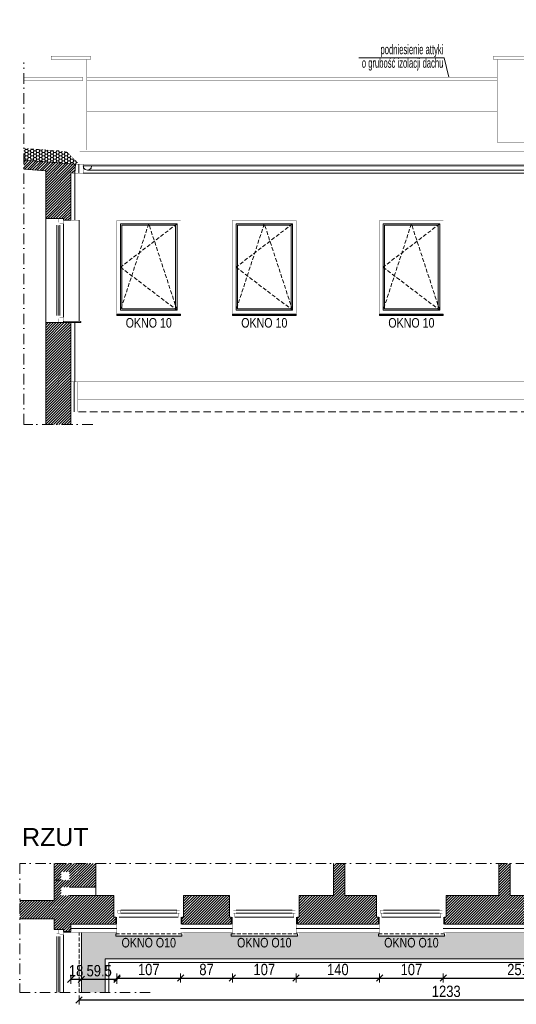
# Model space of a CAD drawing. Header units: millimetres. Extents: x 18880 to 99371, y -5529 to 27899.
# Tile 49 of 161: x 37749 to 38583, y -2689 to -1037. Entities that reach past the tile are written whole.
import ezdxf

# ---------------------------------------------------------------- set-up
doc = ezdxf.new("R2010")
doc.units = ezdxf.units.MM
doc.set_wipeout_variables(frame=1)
doc.linetypes.add('DASHED', pattern=[19.05, 12.7, -6.35])
doc.linetypes.add('Kropki i Kreski', pattern=[335.138881, 176.388884, -88.194442, 0, -70.555556])
for name, color, linetype, lineweight in [('AA_HATCH', 251, 'Continuous', 0), ('AA_IZOLACJA', 251, 'Continuous', 0), ('AA_OPIS', 2, 'Continuous', 0), ('AA_WIDOK', 254, 'Continuous', 0), ('AP wymiary', 40, 'Continuous', 0), ('K_SCIANY', 90, 'Continuous', 20)]:
    doc.layers.add(name, color=color, linetype=linetype, lineweight=lineweight)
doc.styles.add('1', font='ARIALN.TTF')
doc.styles.add('ARIAL', font='arial.ttf')
doc.styles.add('DIM07', font='romans.shx', dxfattribs={"width": 0.7})
doc.linetypes.add('STYROPIAN', pattern='A,0.000141,[1,styropian.shx,S=1,R=0,X=0,Y=0],-14.102004', length=14.102145)
doc.dimstyles.new('1_50', dxfattribs={"dimscale": 10, "dimtxt": 1.9, "dimasz": 0.005, "dimexe": 0, "dimexo": 0, "dimgap": 0.45, "dimtad": 1, "dimdec": 4, "dimrnd": 0.5, "dimdsep": 46, "dimtxsty": '1', "dimblk1": 'DIM01', "dimblk2": 'DIM01', "dimsah": 1, "dimcen": 2, "dimdle": 25, "dimse1": 1, "dimse2": 1, "dimclrd": 1, "dimclrt": 2, "dimadec": 0, "dimazin": 0, "dimtfac": 0.66665, "dimtdec": 4, "dimtix": 1, "dimtmove": 0, "dimatfit": 3, "dimldrblk": 'DIM01', "dimfxl": 0, "dimtolj": 1, "dimtzin": 0, "dimarcsym": 0})

# ---------------------------------------------------------------- blocks, each defined once
blk = doc.blocks.new('okno cc')
at = {"layer": 'AA_WIDOK', "color": 4, "const_width": 0.3}
for points in [[(-9, 117), (0, 117)], [(0, 0), (-9, 0)]]:
    blk.add_lwpolyline(points, dxfattribs=at)
at = {"layer": 'AA_WIDOK', "linetype": 'DASHED', "ltscale": 0.5}
blk.add_lwpolyline([(28, 3), (28, 114)], dxfattribs=at)
at = {"layer": 'AA_WIDOK', "color": 4}
blk.add_lwpolyline([(28, 3), (32, 3), (32, 114), (28, 114)], dxfattribs=at)
at = {"color": 4}
blk.add_wipeout([(-11.5, 105.5), (-6.5, 105.5), (-6.5, 108), (0, 108), (0, 9), (-6.5, 9), (-6.5, 11.5), (-11.5, 11.5)], dxfattribs=at).dxf.layer = 'AA_WIDOK'
at = {"layer": 'AA_IZOLACJA', "linetype": 'STYROPIAN', "ltscale": 0.2}
for points in [[(12, 113), (0, 113)], [(12, 4), (0, 4)]]:
    blk.add_lwpolyline(points, dxfattribs=at)
at = {"layer": 'AA_WIDOK', "color": 4, "const_width": 0.3}
for points in [[(-9, 110.5), (-9, 117)], [(0, 117), (0, 108)], [(-11.5, 105.5), (-11.5, 110.5)], [(-11.5, 110.5), (-6.5, 110.5)], [(-6.5, 105.5), (-11.5, 105.5)], [(-10, 11.5), (-10, 105.5)], [(-6.5, 110.5), (-9, 110.5)], [(-9, 11.5), (-9, 105.5)], [(-8, 11.5), (-8, 105.5)], [(-6.5, 108), (-6.5, 110.5)], [(-6.5, 110.5), (-6.5, 105.5)], [(0, 108), (-6.5, 108)], [(-11.5, 6.5), (-11.5, 11.5)], [(-11.5, 11.5), (-6.5, 11.5)], [(-6.5, 6.5), (-11.5, 6.5)], [(-9, 0), (-9, 6.5)], [(-9, 6.5), (-6.5, 6.5)], [(-6.5, 11.5), (-6.5, 6.5)], [(-6.5, 6.5), (-6.5, 9)], [(-6.5, 9), (0, 9)], [(0, 9), (0, 0)]]:
    blk.add_lwpolyline(points, dxfattribs=at)
at = {"layer": 'AA_WIDOK', "color": 4}
for points in [[(-11.5, 11.5), (-11.5, 105.5)], [(-11.5, 11.5), (-11.5, 105.5)], [(-6.5, 11.5), (-6.5, 105.5)], [(0, 108), (0, 9)]]:
    blk.add_lwpolyline(points, dxfattribs=at)
at = {"layer": 'AA_WIDOK', "const_width": 0.3}
for points in [[(28, 112), (0, 112)], [(28, 5), (0, 5)]]:
    blk.add_lwpolyline(points, dxfattribs=at)
blk = doc.blocks.new('ukyk')
at = {"layer": 'AA_OPIS', "linetype": 'DASHED', "ltscale": 0.5}
blk.add_lwpolyline([(-6, -6), (-101, -78.8), (-6, -151), (-53.5, -6), (-101, -151)], dxfattribs=at)
at = {"layer": 'AA_WIDOK', "color": 255, "const_width": 0.3}
for points in [[(-107, 0), (0, 0)], [(-107, -157.5), (-107, 0)], [(0, 0), (0, -157.5)]]:
    blk.add_lwpolyline(points, dxfattribs=at)
at = {"layer": 'AA_WIDOK'}
for points in [[(-101, -151), (-101, -6)], [(-101, -6), (-6, -6)], [(-98.5, -8.5), (-98.5, -148.5)], [(-8.5, -8.5), (-98.5, -8.5)], [(-8.5, -148.5), (-8.5, -8.5)], [(-6, -6), (-6, -151)], [(-98.5, -148.5), (-8.5, -148.5)], [(-6, -151), (-101, -151)]]:
    blk.add_lwpolyline(points, dxfattribs=at)
at = {"layer": 'AA_WIDOK', "color": 4}
for points in [[(-107, -157.5), (-107, -158.3)], [(0, -157.5), (-107, -157.5)], [(-107, -158.3), (0, -158.3)], [(-107, -160), (-107, -158.3)], [(-107, -160), (0, -160)], [(0, -158.3), (0, -157.5)], [(0, -160), (0, -158.3)]]:
    blk.add_lwpolyline(points, dxfattribs=at)
at = {"layer": 'AA_OPIS', "insert": (-53.5, -164.1), "char_height": 16, "width": 300, "attachment_point": 2, "style": 'ARIAL'}
blk.add_mtext('{\\W0.8;OKNO 10}', dxfattribs=at)
blk = doc.blocks.new('DIM01')
at = {"color": 2}
blk.add_line((-106, -106), (106, 106), dxfattribs=at)
blk.add_line((0, -150), (0, 150))
blk = doc.blocks.new('*D1038')
at = {"layer": 'AP wymiary', "color": 1, "lineweight": -2, "transparency": 16777216}
for p, q in [((37834.8, -2646.8), (37834.7, -2646.8)), ((37834.8, -2646.8), (37852.8, -2646.8)), ((37852.9, -2646.8), (37852.9, -2646.8))]:
    blk.add_line(p, q, dxfattribs=at)
at = {"layer": 'Defpoints', "color": 0, "transparency": 16777216}
for p in [(37834.8, -2554.5), (37852.8, -2568.5), (37852.8, -2646.8)]:
    blk.add_point(p, dxfattribs=at)
at = {"layer": 'AP wymiary', "color": 1, "lineweight": -2, "transparency": 16777216, "xscale": 0.05, "yscale": 0.05, "zscale": 0.05}
blk.add_blockref('DIM01', (37834.8, -2646.8), dxfattribs=at)
at = {"layer": 'AP wymiary', "color": 1, "lineweight": -2, "transparency": 16777216, "xscale": 0.05, "yscale": 0.05, "zscale": 0.05, "rotation": 180}
blk.add_blockref('DIM01', (37852.8, -2646.8), dxfattribs=at)
at = {"layer": 'AP wymiary', "color": 2, "transparency": 16777216, "insert": (37843.8, -2632.6), "char_height": 19, "attachment_point": 5, "style": '1'}
blk.add_mtext('\\A1;18', dxfattribs=at)
blk = doc.blocks.new('*D1039')
at = {"layer": 'AP wymiary', "color": 1, "lineweight": -2, "transparency": 16777216}
blk.add_line((37852.9, -2646.8), (37912.3, -2646.8), dxfattribs=at)
at = {"layer": 'Defpoints', "color": 0, "transparency": 16777216}
for p in [(37852.8, -2568.5), (37912.3, -2563.2), (37912.3, -2646.8)]:
    blk.add_point(p, dxfattribs=at)
at = {"layer": 'AP wymiary', "color": 1, "lineweight": -2, "transparency": 16777216, "xscale": 0.05, "yscale": 0.05, "zscale": 0.05, "rotation": 180}
blk.add_blockref('DIM01', (37852.8, -2646.8), dxfattribs=at)
at = {"layer": 'AP wymiary', "color": 1, "lineweight": -2, "transparency": 16777216, "xscale": 0.05, "yscale": 0.05, "zscale": 0.05}
blk.add_blockref('DIM01', (37912.3, -2646.8), dxfattribs=at)
at = {"layer": 'AP wymiary', "color": 2, "transparency": 16777216, "insert": (37882.6, -2632.6), "char_height": 19, "attachment_point": 5, "style": '1'}
blk.add_mtext('\\A1;59.5', dxfattribs=at)
blk = doc.blocks.new('*D1040')
at = {"layer": 'AP wymiary', "color": 1, "lineweight": -2, "transparency": 16777216}
blk.add_line((37912.4, -2644.8), (38019.3, -2644.8), dxfattribs=at)
at = {"layer": 'Defpoints', "color": 0, "transparency": 16777216}
for p in [(37912.3, -2563.2), (38019.3, -2561.5), (38019.3, -2644.8)]:
    blk.add_point(p, dxfattribs=at)
at = {"layer": 'AP wymiary', "color": 1, "lineweight": -2, "transparency": 16777216, "xscale": 0.05, "yscale": 0.05, "zscale": 0.05, "rotation": 180}
blk.add_blockref('DIM01', (37912.3, -2644.8), dxfattribs=at)
at = {"layer": 'AP wymiary', "color": 1, "lineweight": -2, "transparency": 16777216, "xscale": 0.05, "yscale": 0.05, "zscale": 0.05}
blk.add_blockref('DIM01', (38019.3, -2644.8), dxfattribs=at)
at = {"layer": 'AP wymiary', "color": 2, "transparency": 16777216, "insert": (37965.8, -2630.6), "char_height": 19, "attachment_point": 5, "style": '1'}
blk.add_mtext('\\A1;107', dxfattribs=at)
blk = doc.blocks.new('*D1041')
at = {"layer": 'AP wymiary', "color": 1, "lineweight": -2, "transparency": 16777216}
blk.add_line((38019.4, -2644.8), (38106.3, -2644.8), dxfattribs=at)
at = {"layer": 'Defpoints', "color": 0, "transparency": 16777216}
for p in [(38019.3, -2561.5), (38106.3, -2561.5), (38106.3, -2644.8)]:
    blk.add_point(p, dxfattribs=at)
at = {"layer": 'AP wymiary', "color": 1, "lineweight": -2, "transparency": 16777216, "xscale": 0.05, "yscale": 0.05, "zscale": 0.05, "rotation": 180}
blk.add_blockref('DIM01', (38019.3, -2644.8), dxfattribs=at)
at = {"layer": 'AP wymiary', "color": 1, "lineweight": -2, "transparency": 16777216, "xscale": 0.05, "yscale": 0.05, "zscale": 0.05}
blk.add_blockref('DIM01', (38106.3, -2644.8), dxfattribs=at)
at = {"layer": 'AP wymiary', "color": 2, "transparency": 16777216, "insert": (38062.8, -2630.6), "char_height": 19, "attachment_point": 5, "style": '1'}
blk.add_mtext('\\A1;87', dxfattribs=at)
blk = doc.blocks.new('*D1042')
at = {"layer": 'AP wymiary', "color": 1, "lineweight": -2, "transparency": 16777216}
blk.add_line((38106.4, -2644.8), (38213.3, -2644.8), dxfattribs=at)
at = {"layer": 'Defpoints', "color": 0, "transparency": 16777216}
for p in [(38106.3, -2561.5), (38213.3, -2561.5), (38213.3, -2644.8)]:
    blk.add_point(p, dxfattribs=at)
at = {"layer": 'AP wymiary', "color": 1, "lineweight": -2, "transparency": 16777216, "xscale": 0.05, "yscale": 0.05, "zscale": 0.05, "rotation": 180}
blk.add_blockref('DIM01', (38106.3, -2644.8), dxfattribs=at)
at = {"layer": 'AP wymiary', "color": 1, "lineweight": -2, "transparency": 16777216, "xscale": 0.05, "yscale": 0.05, "zscale": 0.05}
blk.add_blockref('DIM01', (38213.3, -2644.8), dxfattribs=at)
at = {"layer": 'AP wymiary', "color": 2, "transparency": 16777216, "insert": (38159.8, -2630.6), "char_height": 19, "attachment_point": 5, "style": '1'}
blk.add_mtext('\\A1;107', dxfattribs=at)
blk = doc.blocks.new('*D1043')
at = {"layer": 'AP wymiary', "color": 1, "lineweight": -2, "transparency": 16777216}
blk.add_line((38213.4, -2644.8), (38353.3, -2644.8), dxfattribs=at)
at = {"layer": 'Defpoints', "color": 0, "transparency": 16777216}
for p in [(38213.3, -2561.5), (38353.3, -2561.5), (38353.3, -2644.8)]:
    blk.add_point(p, dxfattribs=at)
at = {"layer": 'AP wymiary', "color": 1, "lineweight": -2, "transparency": 16777216, "xscale": 0.05, "yscale": 0.05, "zscale": 0.05, "rotation": 180}
blk.add_blockref('DIM01', (38213.3, -2644.8), dxfattribs=at)
at = {"layer": 'AP wymiary', "color": 1, "lineweight": -2, "transparency": 16777216, "xscale": 0.05, "yscale": 0.05, "zscale": 0.05}
blk.add_blockref('DIM01', (38353.3, -2644.8), dxfattribs=at)
at = {"layer": 'AP wymiary', "color": 2, "transparency": 16777216, "insert": (38283.3, -2630.6), "char_height": 19, "attachment_point": 5, "style": '1'}
blk.add_mtext('\\A1;140', dxfattribs=at)
blk = doc.blocks.new('*D1044')
at = {"layer": 'AP wymiary', "color": 1, "lineweight": -2, "transparency": 16777216}
blk.add_line((38353.4, -2644.8), (38460.3, -2644.8), dxfattribs=at)
at = {"layer": 'Defpoints', "color": 0, "transparency": 16777216}
for p in [(38353.3, -2561.5), (38460.3, -2561.5), (38460.3, -2644.8)]:
    blk.add_point(p, dxfattribs=at)
at = {"layer": 'AP wymiary', "color": 1, "lineweight": -2, "transparency": 16777216, "xscale": 0.05, "yscale": 0.05, "zscale": 0.05, "rotation": 180}
blk.add_blockref('DIM01', (38353.3, -2644.8), dxfattribs=at)
at = {"layer": 'AP wymiary', "color": 1, "lineweight": -2, "transparency": 16777216, "xscale": 0.05, "yscale": 0.05, "zscale": 0.05}
blk.add_blockref('DIM01', (38460.3, -2644.8), dxfattribs=at)
at = {"layer": 'AP wymiary', "color": 2, "transparency": 16777216, "insert": (38406.8, -2630.6), "char_height": 19, "attachment_point": 5, "style": '1'}
blk.add_mtext('\\A1;107', dxfattribs=at)
blk = doc.blocks.new('*D1045')
at = {"layer": 'AP wymiary', "color": 1, "lineweight": -2, "transparency": 16777216}
blk.add_line((38460.4, -2644.8), (38711.3, -2644.8), dxfattribs=at)
at = {"layer": 'Defpoints', "color": 0, "transparency": 16777216}
for p in [(38460.3, -2561.5), (38711.3, -2561.5), (38711.3, -2644.8)]:
    blk.add_point(p, dxfattribs=at)
at = {"layer": 'AP wymiary', "color": 1, "lineweight": -2, "transparency": 16777216, "xscale": 0.05, "yscale": 0.05, "zscale": 0.05, "rotation": 180}
blk.add_blockref('DIM01', (38460.3, -2644.8), dxfattribs=at)
at = {"layer": 'AP wymiary', "color": 1, "lineweight": -2, "transparency": 16777216, "xscale": 0.05, "yscale": 0.05, "zscale": 0.05}
blk.add_blockref('DIM01', (38711.3, -2644.8), dxfattribs=at)
at = {"layer": 'AP wymiary', "color": 2, "transparency": 16777216, "insert": (38585.8, -2630.6), "char_height": 19, "attachment_point": 5, "style": '1'}
blk.add_mtext('\\A1;251', dxfattribs=at)
blk = doc.blocks.new('*D1049')
at = {"layer": 'AP wymiary', "color": 1, "lineweight": -2, "transparency": 16777216}
blk.add_line((37848.9, -2681.4), (39081.8, -2681.4), dxfattribs=at)
at = {"layer": 'Defpoints', "color": 0, "transparency": 16777216}
for p in [(37848.8, -2568.5), (39081.8, -2568.5), (39081.8, -2681.4)]:
    blk.add_point(p, dxfattribs=at)
at = {"layer": 'AP wymiary', "color": 1, "lineweight": -2, "transparency": 16777216, "xscale": 0.05, "yscale": 0.05, "zscale": 0.05, "rotation": 180}
blk.add_blockref('DIM01', (37848.8, -2681.4), dxfattribs=at)
at = {"layer": 'AP wymiary', "color": 1, "lineweight": -2, "transparency": 16777216, "xscale": 0.05, "yscale": 0.05, "zscale": 0.05}
blk.add_blockref('DIM01', (39081.8, -2681.4), dxfattribs=at)
at = {"layer": 'AP wymiary', "color": 2, "transparency": 16777216, "insert": (38465.3, -2667.2), "char_height": 19, "attachment_point": 5, "style": '1'}
blk.add_mtext('\\A1;1233', dxfattribs=at)

msp = doc.modelspace()

# ---------------------------------------------------------------- hatches: boundary and pattern name
at = {"layer": 'AA_HATCH'}
h = msp.add_hatch(dxfattribs=at)
h.set_pattern_fill('HONEY', color=256)
h.set_pattern_definition([(0, (8712.4407, -10062.0152), (4.7625, 2.74963064), [3.175, -6.35]), (120, (8712.4407, -10062.0152), (-4.7625, 2.74963066), [3.175, -6.35]), (60, (8712.4407, -10062.0152), (1e-08, 5.4992613), [-6.35, 3.175])])
h.paths.add_polyline_path([(37755.80125, -1273.01512), (37755.80125, -1252.96828), (37827.55753, -1258.61518), (37848.80422, -1279.86187), (37842.80422, -1279.86187)])
h = msp.add_hatch(dxfattribs=at)
h.set_pattern_fill('ANSI31', color=256)
h.paths.add_polyline_path([(37834.80422, -1294.52478), (37841.60804, -1294.82909), (37842.80422, -1279.87686), (37755.80125, -1273.03012), (37755.80125, -1288.20455), (37792.80422, -1291.16478), (37792.80422, -1370.79806), (37822.80422, -1370.79806), (37822.80422, -1373.79806), (37834.80422, -1373.79806)])
h.paths.add_polyline_path([(37834.80422, -1545.39375), (37792.80422, -1545.39375), (37792.80422, -1716.4227), (37834.80422, -1716.4227)])
h = msp.add_hatch(dxfattribs=at)
h.set_pattern_fill('AR-CONC', color=256, scale=0.1, angle=90)
h.set_pattern_definition([(140, (-4573.76, 276.55), (1.5939086, 18.218467), [1.905, -20.955]), (85, (-4573.76, 276.55), (-19.1056845, -3.524342), [1.524, -16.7640584]), (190.451445, (-4573.627, 278.068), (-17.511775, 14.694125), [1.619001, -17.8090245]), (136.1842, (-4578.84, 276.55), (4.204233, 27.107904), [2.8575, -31.4325]), (186.63556, (-4578.49, 278.808), (-24.742612, 23.740413), [2.428502, -26.71356]), (81.18415, (-4578.84, 276.55), (-24.742612, 23.740413), [2.285997, -25.145973]), (111, (-4577.57, 279.09), (10.22652, 15.161439), [1.905, -20.955]), (56, (-4577.57, 279.09), (-18.418797, 6.180203), [1.524, -16.764]), (161.451445, (-4576.718, 280.353), (-8.192277, 21.341642), [1.619001, -17.808994]), (127.5, (-4573.76, 276.5494), (-8.4555039, 0.3088603), [0, -16.5608, 0, -17.018, 0, -16.8275]), (97.5, (-4573.76, 276.549), (-10.0180575, 6.6819663), [0, -9.7028, 0, -16.1798, 0, -6.4135]), (57.5, (-4573.76, 270.885), (0.5728744, 13.5590595), [0, -6.35, 0, -19.812, 0, -26.289]), (47.5, (-4573.76, 268.345), (-2.542649, 14.812918), [0, -8.255, 0, -13.1572, 0, -18.669])])
h.paths.add_polyline_path([(39013.72229, -2582.16296, -0.5130675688), (39005.80422, -2576.4778, -1), (39017.80422, -2576.4778, -0.3218180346), (39013.72229, -2582.16296), (39023.95003, -2612.4778), (39125.80422, -2612.4778), (39125.80422, -2452.50444), (39081.80422, -2452.50444), (39081.80422, -2568.4778), (38822.80422, -2568.4778), (38822.80422, -2572.4778), (38711.80422, -2572.4778), (38711.80422, -2568.4778), (38464.80422, -2568.4778), (38464.80422, -2572.4778), (38353.80422, -2572.4778), (38353.80422, -2568.4778), (38217.80422, -2568.4778), (38217.80422, -2572.4778), (38106.80422, -2572.4778), (38106.80422, -2568.4778), (38023.80422, -2568.4778), (38023.80422, -2572.4778), (37912.80422, -2572.4778), (37912.80422, -2568.4778), (37852.80422, -2568.4778), (37852.80422, -2668.93197), (37892.80422, -2668.93197), (37892.80422, -2612.4778), (39023.95003, -2612.4778)])
h.paths.add_polyline_path([(39125.80422, -2345.00186), (39081.80422, -2345.00186), (39081.80422, -2402.50444), (39125.80422, -2402.50444)])
h = msp.add_hatch(dxfattribs=at)
h.set_pattern_fill('ANSI31', color=256)
h.set_pattern_definition([(45, (-4573.7598, 276.5494), (-2.24506403, 2.24506403), [])])
h.paths.add_polyline_path([(39067.80422, -2452.50444), (39019.80422, -2452.50444), (39019.80422, -2506.4778), (38823.30422, -2506.4778), (38823.30422, -2533.4778), (38823.30422, -2542.4778), (38820.30422, -2542.4778), (38820.30422, -2554.4778), (39067.80422, -2554.4778)])
h.paths.add_polyline_path([(38706.30422, -2506.4778), (38706.30422, -2482.4778), (38702.30422, -2482.4778), (38702.30422, -2506.4778), (38572.80422, -2506.4778), (38572.80422, -2452.50444), (38553.80422, -2452.50444), (38553.80422, -2506.4778), (38465.30422, -2506.4778), (38465.30422, -2533.4778), (38465.30422, -2542.4778), (38462.30422, -2542.4778), (38462.30422, -2554.4778), (38709.30422, -2554.4778), (38709.30422, -2542.4778), (38706.30422, -2542.4778), (38706.30422, -2533.4778)])
h.paths.add_polyline_path([(38348.30422, -2506.4778), (38294.80422, -2506.4778), (38294.80422, -2452.50444), (38275.80422, -2452.50444), (38275.80422, -2506.4778), (38218.30422, -2506.4778), (38218.30422, -2533.4778), (38218.30422, -2542.4778), (38215.30422, -2542.4778), (38215.30422, -2554.4778), (38351.30422, -2554.4778), (38351.30422, -2542.4778), (38348.30422, -2542.4778), (38348.30422, -2533.4778)])
h.paths.add_polyline_path([(38101.30422, -2506.4778), (38024.30422, -2506.4778), (38024.30422, -2533.4778), (38024.30422, -2542.4778), (38021.30422, -2542.4778), (38021.30422, -2554.4778), (38104.30422, -2554.4778), (38104.30422, -2542.4778), (38101.30422, -2542.4778), (38101.30422, -2533.4778)])
h.paths.add_polyline_path([(37907.30422, -2506.4778), (37876.80422, -2506.4778), (37832.80422, -2506.4778), (37818.80422, -2506.4778), (37818.80422, -2492.4778), (37832.80422, -2492.4778), (37876.80422, -2492.4778), (37876.80422, -2452.50444), (37806.80422, -2452.50444), (37806.80422, -2480.4778), (37818.80422, -2480.4778), (37818.80422, -2466.4778), (37832.80422, -2466.4778), (37832.80422, -2480.4778), (37818.80422, -2480.4778), (37806.80422, -2480.4778), (37806.80422, -2514.4778), (37749.06402, -2514.4778), (37749.06402, -2545.4778), (37806.80422, -2545.4778), (37806.80422, -2554.4778), (37806.80422, -2563.4778), (37813.80422, -2563.4778), (37822.80422, -2563.4778), (37822.80422, -2566.4778), (37834.80422, -2566.4778), (37834.80422, -2554.4778), (37910.30422, -2554.4778), (37910.30422, -2542.4778), (37907.30422, -2542.4778), (37907.30422, -2533.4778)])

# ---------------------------------------------------------------- linework, layer by layer
at = {"layer": 'AA_IZOLACJA', "linetype": 'STYROPIAN'}
msp.add_lwpolyline([(37848.60804, -1294.81986), (37848.60804, -1279.86187)], dxfattribs=at)
at = {"layer": 'AA_IZOLACJA', "linetype": 'STYROPIAN', "ltscale": 1.4}
for points in [[(37841.80422, -1373.79806), (37841.80422, -1294.82909)], [(37841.80422, -1644.96746), (37841.80422, -1545.39375)]]:
    msp.add_lwpolyline(points, dxfattribs=at)
at = {"layer": 'AA_IZOLACJA', "linetype": 'STYROPIAN', "ltscale": 1.2}
msp.add_lwpolyline([(37840.80422, -1694.96746), (37840.80422, -1644.96746)], dxfattribs=at)
at = {"layer": 'AA_IZOLACJA', "linetype": 'STYROPIAN', "ltscale": 0.2}
msp.add_lwpolyline([(37834.80422, -2567.4778), (37822.80422, -2567.4778)], dxfattribs=at)
at = {"layer": 'AA_OPIS'}
msp.add_lwpolyline([(38469.50274, -1133.88676), (38461.66807, -1101.4238), (38318.41331, -1101.4238)], dxfattribs=at)
at = {"layer": 'AA_OPIS', "linetype": 'Kropki i Kreski', "ltscale": 0.1}
msp.add_lwpolyline([(37871.80422, -1716.4227), (37755.80125, -1716.4227), (37755.80125, -1109.39912)], dxfattribs=at)
at = {"layer": 'AA_WIDOK', "const_width": 0.5}
for points in [[(37867.80422, -1104.49734), (37867.80422, -1098.49734), (37801.80422, -1098.49734), (37801.80422, -1104.49734)], [(38610.80422, -1104.49734), (38610.80422, -1098.49734), (38544.80422, -1098.49734), (38544.80422, -1104.49734)]]:
    msp.add_lwpolyline(points, close=True, dxfattribs=at)
at = {"layer": 'AA_WIDOK'}
for points, const_width in [([(37807.80422, -1133.88676), (37807.80422, -1104.49734)], 0.5), ([(37861.80422, -1256.0698), (37861.80422, -1104.49734)], 0.5), ([(38550.80422, -1242.7971), (38550.80422, -1104.49734)], 0.5), ([(37807.80422, -1139.88676), (37807.80422, -1257.06068)], 0.5), ([(37849.80422, -1139.88676), (37849.80422, -1274.5171)], 0.5), ([(38550.80422, -1191.43918), (37861.80422, -1191.43918)], 0.5), ([(38604.80422, -1242.7971), (38550.80422, -1242.7971)], 0.5), ([(37861.80422, -1256.0698), (37849.80422, -1256.0698)], 0.5), ([(37849.80422, -1258.63916), (39039.80422, -1258.63916)], 0.5), ([(37849.80422, -1279.95755), (39039.80422, -1279.95755)], 0.5), ([(37848.80422, -1644.96746), (39000.41592, -1644.98243)], 0.5), ([(37848.80422, -2568.4778), (37822.80422, -2568.4778)], 0.3)]:
    msp.add_lwpolyline(points, dxfattribs=dict(at, const_width=const_width))
at = {"layer": 'AA_WIDOK', "color": 4}
for points, const_width in [([(37755.80125, -1133.88676), (37854.77092, -1133.88676)], 0.5), ([(37802.77092, -1139.88676), (37802.77092, -1133.88676)], 0.5), ([(37854.77092, -1133.88676), (37854.80422, -1133.88676)], 0.5), ([(37854.77092, -1139.88676), (37854.77092, -1133.88676)], 0.5), ([(37854.80422, -1139.88676), (37854.80422, -1133.88676)], 0.5), ([(37861.80422, -1133.88676), (38550.80422, -1133.88676)], 0.5), ([(37755.80125, -1139.88676), (37854.77092, -1139.88676)], 0.5), ([(37854.77092, -1139.88676), (37854.80422, -1139.88676)], 0.5), ([(37861.80422, -1139.88676), (38550.80422, -1139.88676)], 0.5), ([(37811.30422, -1377.29806), (37811.30422, -1382.29806)], 0.3), ([(37816.30422, -1377.29806), (37811.30422, -1377.29806)], 0.3), ([(37811.30422, -1382.29806), (37816.30422, -1382.29806)], 0.3), ([(37812.80422, -1382.29806), (37812.80422, -1533.89375)], 0.3), ([(37813.80422, -1370.79806), (37813.80422, -1377.29806)], 0.3), ([(37822.80422, -1370.79806), (37813.80422, -1370.79806)], 0.3), ([(37813.80422, -1377.29806), (37816.30422, -1377.29806)], 0.3), ([(37813.80422, -1382.29806), (37813.80422, -1533.89375)], 0.3), ([(37814.80422, -1382.29806), (37814.80422, -1533.89375)], 0.3), ([(37816.30422, -1377.29806), (37816.30422, -1379.79806)], 0.3), ([(37816.30422, -1382.29806), (37816.30422, -1377.29806)], 0.3), ([(37816.30422, -1379.79806), (37822.80422, -1379.79806)], 0.3), ([(37822.80422, -1379.79806), (37822.80422, -1370.79806)], 0.3), ([(37816.30422, -1533.89375), (37811.30422, -1533.89375)], 0.3), ([(37811.30422, -1533.89375), (37811.30422, -1538.89375)], 0.3), ([(37816.30422, -1538.89375), (37816.30422, -1533.89375)], 0.3), ([(37811.30422, -1538.89375), (37816.30422, -1538.89375)], 0.3), ([(37816.30422, -1538.89375), (37813.80422, -1538.89375)], 0.3), ([(37813.80422, -1538.89375), (37813.80422, -1545.39375)], 0.3), ([(37813.80422, -1545.39375), (37822.80422, -1545.39375)], 0.3), ([(37822.80422, -1536.39375), (37816.30422, -1536.39375)], 0.3), ([(37816.30422, -1536.39375), (37816.30422, -1538.89375)], 0.3), ([(37822.80422, -1545.39375), (37822.80422, -1536.39375)], 0.3), ([(37811.30422, -2574.9778), (37811.30422, -2569.9778)], 0.3), ([(37811.30422, -2569.9778), (37816.30422, -2569.9778)], 0.3), ([(37816.30422, -2574.9778), (37811.30422, -2574.9778)], 0.3), ([(37812.80422, -2668.93197), (37812.80422, -2574.9778)], 0.3), ([(37813.80422, -2569.9778), (37813.80422, -2563.4778)], 0.3), ([(37813.80422, -2563.4778), (37822.80422, -2563.4778)], 0.3), ([(37816.30422, -2569.9778), (37813.80422, -2569.9778)], 0.3), ([(37813.80422, -2668.93197), (37813.80422, -2574.9778)], 0.3), ([(37814.80422, -2668.93197), (37814.80422, -2574.9778)], 0.3), ([(37816.30422, -2572.4778), (37816.30422, -2569.9778)], 0.3), ([(37816.30422, -2569.9778), (37816.30422, -2574.9778)], 0.3), ([(37822.80422, -2572.4778), (37816.30422, -2572.4778)], 0.3), ([(37822.80422, -2563.4778), (37822.80422, -2572.4778)], 0.3)]:
    msp.add_lwpolyline(points, dxfattribs=dict(at, const_width=const_width))
at = {"layer": 'AA_WIDOK', "color": 9, "const_width": 0.3}
for points in [[(37827.55753, -1258.61518), (37755.80125, -1252.96828)], [(37848.80422, -1279.86187), (37827.55753, -1258.61518)], [(37841.60804, -1294.82909), (37855.60804, -1294.82909), (37855.60804, -1279.86187)], [(37842.80422, -1279.87686), (37855.60804, -1279.87686)], [(37834.80422, -1373.79806), (37848.80422, -1373.79806), (37848.80422, -1294.82909)], [(37834.80422, -1644.96746), (37848.80422, -1644.96746), (37848.80422, -1545.39375)]]:
    msp.add_lwpolyline(points, dxfattribs=at)
at = {"layer": 'AA_WIDOK', "color": 4}
for points in [[(37855.80422, -1282.82909), (37856.74204, -1286.32909)], [(37862.80422, -1282.82909), (37855.80422, -1282.82909)], [(37856.74204, -1286.32909), (37859.30422, -1288.89127)], [(37869.80422, -1282.82909), (37862.80422, -1282.82909)], [(37866.30422, -1288.89127), (37868.86639, -1286.32909)], [(37868.86639, -1286.32909), (37869.80422, -1282.82909)], [(39067.80422, -1282.82909), (37869.80422, -1282.82909)], [(37859.30422, -1288.89127), (37862.80422, -1289.82909)], [(37862.80422, -1289.82909), (37866.30422, -1288.89127)], [(37862.80422, -1289.82909), (39000.41592, -1289.82909)], [(37811.30422, -1382.29806), (37811.30422, -1533.89375)], [(37811.30422, -1382.29806), (37811.30422, -1533.89375)], [(37816.30422, -1382.29806), (37816.30422, -1533.89375)], [(37822.80422, -1536.39375), (37822.80422, -1379.79806)], [(37811.30422, -2668.93197), (37811.30422, -2574.9778)], [(37811.30422, -2668.93197), (37811.30422, -2574.9778)], [(37816.30422, -2668.93197), (37816.30422, -2574.9778)], [(37822.80422, -2572.4778), (37822.80422, -2668.93197)], [(37852.80422, -2668.93197), (37852.80422, -2568.4778)]]:
    msp.add_lwpolyline(points, dxfattribs=at)
at = {"layer": 'AA_WIDOK'}
for points in [[(37855.60804, -1294.82909), (39000.41592, -1294.82909)], [(37792.80422, -1370.79806), (37792.80422, -1545.39375)], [(37848.80422, -1373.89375), (37848.80422, -1543.52264)]]:
    msp.add_lwpolyline(points, dxfattribs=at)
at = {"layer": 'AA_WIDOK', "color": 9}
msp.add_lwpolyline([(37846.80422, -1644.96746, 0.3, 0.3, 0), (37846.80422, -1694.96746, 0.3, 0.3, 0), (37834.80422, -1694.96746, 0, 0, 0)], format="xyseb", dxfattribs=at)
at = {"layer": 'AA_WIDOK', "color": 3, "const_width": 0.5}
msp.add_lwpolyline([(37846.80422, -1674.98245), (39706.85407, -1674.98245)], dxfattribs=at)
at = {"layer": 'AA_WIDOK', "color": 8, "linetype": 'DASHED'}
msp.add_lwpolyline([(39079.80422, -1674.98246), (39079.80422, -1694.98246), (37846.80422, -1694.96746)], dxfattribs=at)
at = {"layer": 'AA_WIDOK', "linetype": 'DASHED', "ltscale": 0.5}
msp.add_lwpolyline([(37848.80422, -2668.93197), (37848.80422, -2568.4778)], dxfattribs=at)
at = {"layer": 'K_SCIANY'}
for points in [[(37842.80422, -1279.86187), (37755.80125, -1273.01512)], [(37842.80422, -1279.87686), (37755.80125, -1273.03012)], [(37792.80422, -1291.16478), (37792.80422, -1370.79806), (37822.80422, -1370.79806), (37822.80422, -1373.79806), (37834.80422, -1373.79806), (37834.80422, -1294.52478), (37841.60804, -1294.82909), (37842.80422, -1279.87686)], [(37755.80125, -1288.20455), (37792.80422, -1291.16478)], [(37792.80422, -1545.39375), (37792.80422, -1716.4227)], [(37834.80422, -1545.39375), (37792.80422, -1545.39375)], [(37834.80422, -1545.39375), (37792.80422, -1545.39375)], [(37834.80422, -1716.4227), (37834.80422, -1545.39375)], [(37806.80422, -2452.50444), (37806.80422, -2514.4778)], [(37876.80422, -2506.4778), (37876.80422, -2452.50444)], [(38275.80422, -2452.50444), (38275.80422, -2506.4778), (38218.30422, -2506.4778), (38218.30422, -2533.4778), (38218.30422, -2542.4778), (38215.30422, -2542.4778), (38215.30422, -2554.4778), (38351.30422, -2554.4778), (38351.30422, -2542.4778), (38348.30422, -2542.4778), (38348.30422, -2533.4778), (38348.30422, -2506.4778), (38294.80422, -2506.4778), (38294.80422, -2452.50444)], [(38553.80422, -2452.50444), (38553.80422, -2506.4778), (38465.30422, -2506.4778), (38465.30422, -2533.4778), (38465.30422, -2542.4778), (38462.30422, -2542.4778), (38462.30422, -2554.4778), (38709.30422, -2554.4778), (38709.30422, -2542.4778), (38706.30422, -2542.4778), (38706.30422, -2533.4778), (38706.30422, -2506.4778), (38706.30422, -2482.4778), (38702.30422, -2482.4778), (38702.30422, -2506.4778), (38572.80422, -2506.4778), (38572.80422, -2452.50444)], [(37818.80422, -2480.4778), (37806.80422, -2480.4778)], [(37832.80422, -2492.4778), (37876.80422, -2492.4778)], [(37806.80422, -2545.4778), (37806.80422, -2554.4778), (37806.80422, -2563.4778), (37813.80422, -2563.4778), (37822.80422, -2563.4778), (37822.80422, -2566.4778), (37834.80422, -2566.4778), (37834.80422, -2554.4778), (37910.30422, -2554.4778), (37910.30422, -2542.4778), (37907.30422, -2542.4778), (37907.30422, -2533.4778), (37907.30422, -2506.4778), (37876.80422, -2506.4778), (37832.80422, -2506.4778)], [(37806.80422, -2514.4778), (37749.06402, -2514.4778)], [(37749.06402, -2545.4778), (37806.80422, -2545.4778)]]:
    msp.add_lwpolyline(points, dxfattribs=at)
for points in [[(37851.80422, -1545.39375), (37822.80422, -1545.39375), (37822.80422, -1542.89375), (37851.80422, -1543.67987)], [(38024.30422, -2506.4778), (38024.30422, -2533.4778), (38024.30422, -2542.4778), (38021.30422, -2542.4778), (38021.30422, -2554.4778), (38104.30422, -2554.4778), (38104.30422, -2542.4778), (38101.30422, -2542.4778), (38101.30422, -2533.4778), (38101.30422, -2506.4778)]]:
    msp.add_lwpolyline(points, close=True, dxfattribs=at)

# ---------------------------------------------------------------- block references
at = {"layer": 'AA_HATCH'}
for p in [(38019.30422, -1373.79806), (38213.30422, -1373.79806), (38460.30422, -1373.79806)]:
    msp.add_blockref('ukyk', p, dxfattribs=at)

# ---------------------------------------------------------------- texts
at = {"layer": 'AA_OPIS', "insert": (38460.50481, -1122.88662), "char_height": 16, "width": 151.2593731, "attachment_point": 9, "line_spacing_factor": 0.85, "style": 'DIM07'}
msp.add_mtext('{\\fArial Narrow|b0|i0|c238|p34;podniesienie attyki\\Po grubość izolacji dachu}', dxfattribs=at)
at = {"layer": 'AA_OPIS', "insert": (37753.05937, -2393.22975), "char_height": 30, "width": 5325.4238542, "attachment_point": 1, "style": 'ARIAL'}
msp.add_mtext('\\A1;\\pxql;{\\fArial|b0|i0|c238|p38;RZUT}', dxfattribs=at)

# ---------------------------------------------------------------- dimensions: what is measured, and where the dimension line sits
at = {"layer": 'AP wymiary'}
dim = msp.add_linear_dim(base=(37852.80422, -2646.79807), p1=(37834.80422, -2554.4778), p2=(37852.80422, -2568.4778), dimstyle='1_50', dxfattribs=at)
dim.commit()
dim.dimension.update_dxf_attribs({"geometry": '*D1038', "text_midpoint": (37843.80422, -2632.59718)})

# ---------------------------------------------------------------- next in the draw order: block references
at = {"rotation": 270}
for p in [(37907.30422, -2542.4778), (38101.30422, -2542.4778), (38348.30422, -2542.4778)]:
    msp.add_blockref('okno cc', p, dxfattribs=at)

# ---------------------------------------------------------------- next in the draw order: linework, layer by layer
at = {"layer": 'AA_HATCH'}
for points in [[(37892.80422, -2668.93197), (37892.80422, -2612.4778), (39125.80422, -2612.4778), (39125.80422, -2452.50444)], [(37898.80422, -2668.93197), (37898.80422, -2618.4778), (39131.80422, -2618.4778), (39131.80422, -2452.50444)]]:
    msp.add_lwpolyline(points, dxfattribs=at)
at = {"layer": 'AA_IZOLACJA', "linetype": 'STYROPIAN', "ltscale": 1.4}
for points in [[(37912.30422, -2561.4778), (37834.80422, -2561.4778)], [(38106.30422, -2561.4778), (38019.30422, -2561.4778)], [(38353.30422, -2561.4778), (38213.30422, -2561.4778)], [(38711.30422, -2561.4778), (38460.30422, -2561.4778)]]:
    msp.add_lwpolyline(points, dxfattribs=at)
at = {"layer": 'AA_OPIS', "linetype": 'Kropki i Kreski', "ltscale": 0.1}
msp.add_lwpolyline([(39137.81403, -2452.50444), (37749.06402, -2452.50444), (37749.06402, -2668.93197), (37970.81093, -2668.93197)], dxfattribs=at)
at = {"layer": 'AA_WIDOK', "const_width": 0.3}
for points in [[(37912.30422, -2568.4778), (37848.80422, -2568.4778)], [(38106.30422, -2568.4778), (38019.30422, -2568.4778)], [(38353.30422, -2568.4778), (38213.30422, -2568.4778)], [(38711.30422, -2568.4778), (38460.30422, -2568.4778)]]:
    msp.add_lwpolyline(points, dxfattribs=at)

# ---------------------------------------------------------------- next in the draw order: texts
at = {"layer": 'AA_OPIS', "char_height": 16, "width": 300, "attachment_point": 2, "style": 'ARIAL'}
for insert in [(37965.80422, -2577.4778), (38159.80422, -2577.4778), (38406.80422, -2577.4778)]:
    msp.add_mtext('{\\W0.8;OKNO O10}', dxfattribs=dict(at, insert=insert))

# ---------------------------------------------------------------- next in the draw order: dimensions: what is measured, and where the dimension line sits
at = {"layer": 'AP wymiary'}
dim = msp.add_linear_dim(base=(39081.80422, -2681.35589), p1=(37848.80422, -2568.4778), p2=(39081.80422, -2568.4778), dimstyle='1_50', dxfattribs=at)
dim.commit()
dim.dimension.update_dxf_attribs({"geometry": '*D1049', "text_midpoint": (38465.30422, -2667.155)})
for base, p1, p2, picture, middle in [((37912.30422, -2646.79807), (37852.80422, -2568.4778), (37912.30422, -2563.15793), '*D1039', (37882.55422, -2632.59718)), ((38019.30422, -2644.79807), (37912.30422, -2563.15793), (38019.30422, -2561.4778), '*D1040', (37965.80422, -2630.59718)), ((38106.30422, -2644.79807), (38019.30422, -2561.4778), (38106.30422, -2561.4778), '*D1041', (38062.80422, -2630.59718)), ((38213.30422, -2644.79807), (38106.30422, -2561.4778), (38213.30422, -2561.4778), '*D1042', (38159.80422, -2630.59718)), ((38353.30422, -2644.79807), (38213.30422, -2561.4778), (38353.30422, -2561.4778), '*D1043', (38283.30422, -2630.59718)), ((38460.30422, -2644.79807), (38353.30422, -2561.4778), (38460.30422, -2561.4778), '*D1044', (38406.80422, -2630.59718)), ((38711.30422, -2644.79807), (38460.30422, -2561.4778), (38711.30422, -2561.4778), '*D1045', (38585.80422, -2630.59718))]:
    dim = msp.add_linear_dim(base=base, p1=p1, p2=p2, dimstyle='1_50', override={"dimtmove": 1}, dxfattribs=at)
    dim.commit()
    dim.dimension.update_dxf_attribs({"geometry": picture, "text_midpoint": middle})

doc.saveas('drawing.dxf')
